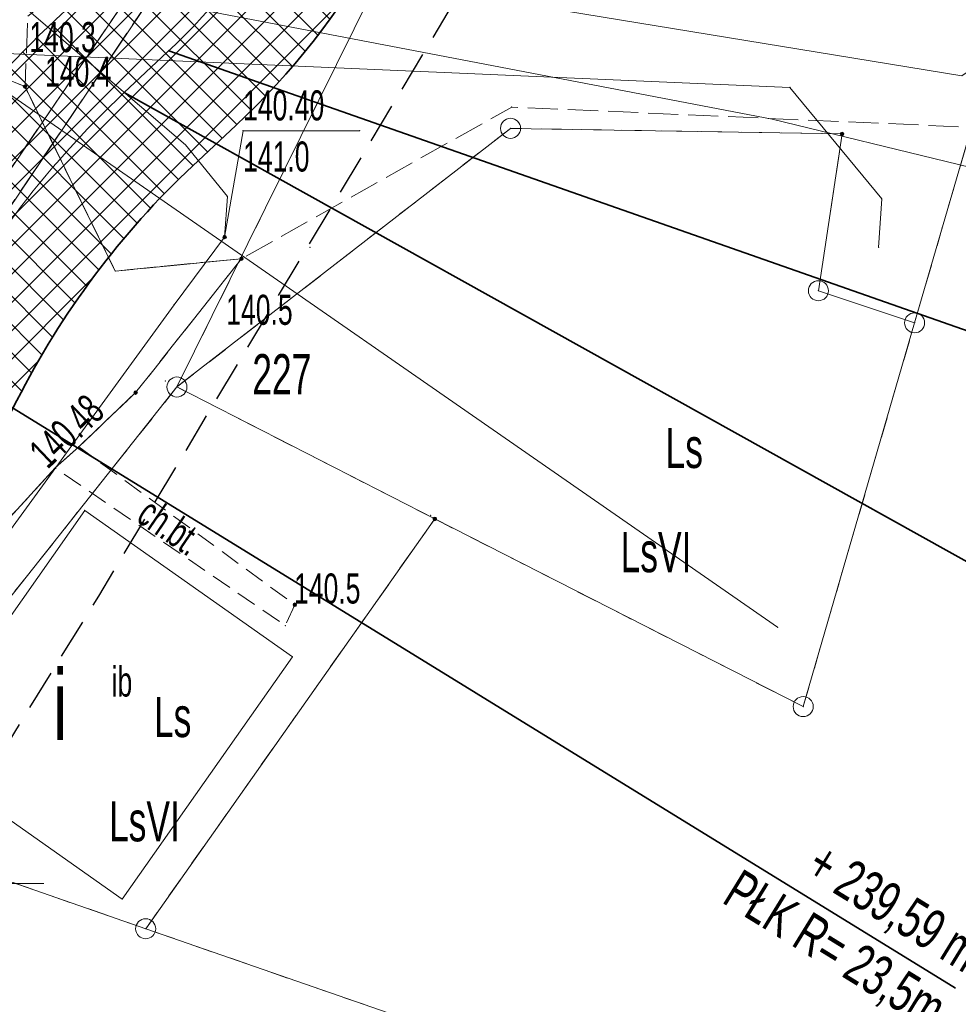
# Model space of a CAD drawing. Extents: x 6456700 to 6518119, y 5963420 to 5980059.
# Tile 35 of 256: x 6511671 to 6511694, y 5964046 to 5964071. Entities that reach past the tile are written whole.
import ezdxf
from ezdxf.enums import TextEntityAlignment as Align

# ---------------------------------------------------------------- set-up
doc = ezdxf.new("R2010")
doc.units = 0
doc.header["$MEASUREMENT"] = 0
for name, pattern in [('L_0_03', [1, 0.5, -0.5]), ('L_0_04', [1.5, 1, -0.5]), ('L_0_52', [1, 0.75, -0.25]), ('L_0_5A', [0.75, 0.5, -0.25])]:
    doc.linetypes.add(name, pattern=pattern)
doc.layers.get('0').update_dxf_attribs({"color": 2, "linetype": 'CONTINUOUS', "lineweight": 5})
for name, color, linetype, lineweight in [('18mm Kreska ciągła', 7, 'CONTINUOUS', 18), ('202_punkt_graniczny', 7, 'CONTINUOUS', 18), ('203_punkt_graniczny', 7, 'CONTINUOUS', 18), ('209_oznaczenie_konturu_klasyfikacyjnego', 96, 'CONTINUOUS', 18), ('210_oznaczenie_konturu_uzytku_gruntowego', 96, 'CONTINUOUS', 18), ('211_numer_dzialki_ewidencyjnej', 7, 'CONTINUOUS', 18), ('218_kontur_uzytku_gruntowego', 96, 'L_0_03', 18), ('219_dzialka_ewidencyjna', 7, 'CONTINUOUS', 18), ('35mm Ciągła', 7, 'CONTINUOUS', 35), ('chodnik', 7, 'CONTINUOUS', 18), ('chodnik_Atr17', 7, 'CONTINUOUS', 18), ('inna_budowla', 7, 'CONTINUOUS', 18), ('inna_budowla_Atr17', 7, 'CONTINUOUS', 18), ('inna_budowla_Atr18', 7, 'CONTINUOUS', 18), ('jezdnia', 7, 'CONTINUOUS', 18), ('kraweznik', 7, 'CONTINUOUS', 18), ('ogrodzenie_trwale', 7, 'CONTINUOUS', 18), ('pikieta_naturalna', 7, 'CONTINUOUS', 18), ('pikieta_naturalna_Atr2', 7, 'CONTINUOUS', 18), ('pikieta_sztuczna', 7, 'CONTINUOUS', 18), ('pikieta_sztuczna_Atr2', 7, 'CONTINUOUS', 18), ('przewod_elektroenergetyczny_podziemny', 7, 'CONTINUOUS', 18), ('przewod_kanalizacyjny', 7, 'CONTINUOUS', 18), ('przewod_kanalizacyjny___ob__projektowany', 7, 'CONTINUOUS', 18), ('przewod_wodociagowy', 7, 'CONTINUOUS', 18), ('przewod_wodociagowy___ob__projektowany', 7, 'CONTINUOUS', 18), ('rzedna', 7, 'CONTINUOUS', 18), ('rzedna_Atr2', 7, 'CONTINUOUS', 18), ('rzedna_Atr3', 7, 'CONTINUOUS', 18), ('siatka_krzyrzy', 7, 'CONTINUOUS', 18), ('Zakres', 7, 'CONTINUOUS', 18)]:
    doc.layers.add(name, color=color, linetype=linetype, lineweight=lineweight)
doc.styles.get("Standard").update_dxf_attribs({"font": 'txt', "width": 0.75})
doc.styles.add('Znaczniki', font='GOTHIC.TTF', dxfattribs={"width": 0.7})

# ---------------------------------------------------------------- blocks, each defined once
blk = doc.blocks.new('mdcp_nowa')
at = {"layer": '203_punkt_graniczny', "linetype": 'Continuous', "lineweight": 18, "true_color": 0x000000}
for points in [[(6494422.41, 5980518.645, 1), (6494422.41, 5980518.735, 1)], [(6494412.25, 5980509.045, 1), (6494412.25, 5980509.135, 1)]]:
    blk.add_hatch(color=18, dxfattribs=at).paths.add_polyline_path(points)
at = {"layer": 'pikieta_naturalna', "linetype": 'Continuous', "lineweight": 18, "true_color": 0x000000}
for points in [[(6494402.03, 5980519.825, 1), (6494402.03, 5980519.915, 1)], [(6494407.43, 5980515.535, 1), (6494407.43, 5980515.625, 1)], [(6494408.76, 5980506.905, 1), (6494408.76, 5980506.995, 1)]]:
    blk.add_hatch(color=18, dxfattribs=at).paths.add_polyline_path(points)
at = {"layer": 'pikieta_sztuczna', "linetype": 'Continuous', "lineweight": 18, "true_color": 0x000000}
blk.add_hatch(color=18, dxfattribs=at).paths.add_polyline_path([(6494404.79, 5980512.195, 1), (6494404.79, 5980512.285, 1)])
at = {"layer": 'rzedna', "linetype": 'Continuous', "lineweight": 18, "true_color": 0x000000}
blk.add_hatch(color=18, dxfattribs=at).paths.add_polyline_path([(6494407.01, 5980516.075, 1), (6494407.01, 5980516.165, 1)])
at = {"layer": '202_punkt_graniczny', "color": 7, "linetype": 'Continuous', "lineweight": 18}
for centre in [(6494414.14, 5980518.83), (6494421.82, 5980514.78), (6494424.22, 5980513.98), (6494405.82, 5980512.38), (6494421.44, 5980504.41), (6494405.04, 5980498.87)]:
    blk.add_circle(centre, 0.25, dxfattribs=at)
at = {"layer": '202_punkt_graniczny'}
for p in [(6494414.14, 5980518.83), (6494421.82, 5980514.78), (6494424.22, 5980513.98), (6494405.82, 5980512.38), (6494421.44, 5980504.41), (6494405.04, 5980498.87)]:
    blk.add_point(p, dxfattribs=at)
at = {"layer": '203_punkt_graniczny', "color": 7, "linetype": 'Continuous', "lineweight": 18}
for centre in [(6494422.41, 5980518.69), (6494412.25, 5980509.09)]:
    blk.add_circle(centre, 0.045, dxfattribs=at)
at = {"layer": '203_punkt_graniczny'}
for p in [(6494422.41, 5980518.69), (6494412.25, 5980509.09)]:
    blk.add_point(p, dxfattribs=at)
at = {"layer": '218_kontur_uzytku_gruntowego', "lineweight": 18, "flags": 128}
for points in [[(6494415.1, 5980531.14), (6494405.82, 5980512.38)], [(6494414.14, 5980518.83), (6494405.82, 5980512.38)], [(6494422.41, 5980518.69), (6494414.14, 5980518.83)], [(6494421.82, 5980514.78), (6494422.41, 5980518.69)], [(6494424.22, 5980513.98), (6494425.63, 5980518.83)], [(6494424.22, 5980513.98), (6494421.82, 5980514.78)], [(6494421.44, 5980504.41), (6494424.22, 5980513.98)], [(6494405.82, 5980512.38), (6494397.25, 5980501.58)], [(6494412.25, 5980509.09), (6494405.82, 5980512.38)], [(6494405.04, 5980498.87), (6494412.25, 5980509.09)], [(6494412.25, 5980509.09), (6494421.44, 5980504.41)], [(6494405.04, 5980498.87), (6494397.25, 5980501.58)], [(6494412.36, 5980496.33), (6494405.04, 5980498.87)]]:
    blk.add_lwpolyline(points, dxfattribs=at)
at = {"layer": '218_kontur_uzytku_gruntowego'}
for p in [(6494414.14, 5980518.83), (6494414.14, 5980518.83), (6494414.14, 5980518.83), (6494414.14, 5980518.83), (6494422.41, 5980518.69), (6494422.41, 5980518.69), (6494422.41, 5980518.69), (6494422.41, 5980518.69), (6494421.82, 5980514.78), (6494421.82, 5980514.78), (6494421.82, 5980514.78), (6494421.82, 5980514.78), (6494424.22, 5980513.98), (6494424.22, 5980513.98), (6494424.22, 5980513.98), (6494424.22, 5980513.98), (6494405.82, 5980512.38), (6494405.82, 5980512.38), (6494405.82, 5980512.38), (6494405.82, 5980512.38), (6494405.82, 5980512.38), (6494405.82, 5980512.38), (6494405.82, 5980512.38), (6494405.82, 5980512.38), (6494412.25, 5980509.09), (6494412.25, 5980509.09), (6494412.25, 5980509.09), (6494412.25, 5980509.09), (6494421.44, 5980504.41), (6494421.44, 5980504.41), (6494405.04, 5980498.87), (6494405.04, 5980498.87), (6494405.04, 5980498.87), (6494405.04, 5980498.87)]:
    blk.add_point(p, dxfattribs=at)
at = {"layer": '219_dzialka_ewidencyjna', "color": 3, "linetype": 'Continuous', "lineweight": 18, "flags": 128}
for points in [[(6494415.1, 5980531.14), (6494405.82, 5980512.38)], [(6494405.82, 5980512.38), (6494414.14, 5980518.83)], [(6494422.41, 5980518.69), (6494414.14, 5980518.83)], [(6494421.82, 5980514.78), (6494422.41, 5980518.69)], [(6494425.63, 5980518.83), (6494424.22, 5980513.98)], [(6494424.22, 5980513.98), (6494421.82, 5980514.78)], [(6494424.22, 5980513.98), (6494421.44, 5980504.41)], [(6494405.82, 5980512.38), (6494397.25, 5980501.58)], [(6494405.82, 5980512.38), (6494412.25, 5980509.09)], [(6494405.04, 5980498.87), (6494412.25, 5980509.09)], [(6494412.25, 5980509.09), (6494421.44, 5980504.41)], [(6494397.25, 5980501.58), (6494405.04, 5980498.87)], [(6494405.04, 5980498.87), (6494412.36, 5980496.33)]]:
    blk.add_lwpolyline(points, dxfattribs=at)
at = {"layer": '219_dzialka_ewidencyjna', "color": 3}
for p in [(6494414.14, 5980518.83), (6494414.14, 5980518.83), (6494422.41, 5980518.69), (6494422.41, 5980518.69), (6494421.82, 5980514.78), (6494421.82, 5980514.78), (6494424.22, 5980513.98), (6494424.22, 5980513.98), (6494424.22, 5980513.98), (6494405.82, 5980512.38), (6494405.82, 5980512.38), (6494405.82, 5980512.38), (6494405.82, 5980512.38), (6494412.25, 5980509.09), (6494412.25, 5980509.09), (6494412.25, 5980509.09), (6494421.44, 5980504.41), (6494421.44, 5980504.41), (6494405.04, 5980498.87), (6494405.04, 5980498.87), (6494405.04, 5980498.87)]:
    blk.add_point(p, dxfattribs=at)
at = {"layer": 'chodnik', "color": 7, "linetype": 'L_0_5A', "lineweight": 18, "flags": 128}
blk.add_lwpolyline([(6494408.76, 5980506.95), (6494408.52, 5980506.43), (6494402.78, 5980510.36), (6494403.37, 5980510.89)], close=True, dxfattribs=at)
at = {"layer": 'chodnik'}
for p in [(6494403.37, 5980510.89), (6494402.78, 5980510.36), (6494408.76, 5980506.95), (6494408.52, 5980506.43)]:
    blk.add_point(p, dxfattribs=at)
at = {"layer": 'inna_budowla', "color": 7, "linetype": 'Continuous', "lineweight": 18, "flags": 128}
blk.add_lwpolyline([(6494403.52, 5980509.3), (6494408.7, 5980505.65), (6494404.45, 5980499.61), (6494399.27, 5980503.26)], close=True, dxfattribs=at)
at = {"layer": 'inna_budowla'}
for p in [(6494403.52, 5980509.3), (6494408.7, 5980505.65), (6494404.45, 5980499.61)]:
    blk.add_point(p, dxfattribs=at)
at = {"layer": 'jezdnia', "color": 7, "linetype": 'L_0_52', "lineweight": 18, "flags": 128}
for points in [[(6494402.1, 5980521.63), (6494406.82, 5980525.37), (6494417.48, 5980525.46), (6494426.7, 5980523.68), (6494438.04, 5980517.85), (6494442.113, 5980515.427), (6494440.864, 5980511.911), (6494435.77, 5980514.92), (6494435.47, 5980514.82), (6494431.61, 5980500.53), (6494426.52, 5980501.94), (6494430.14, 5980505), (6494432.77, 5980515.22), (6494432.86, 5980516.28), (6494426.46, 5980518.82), (6494414.17, 5980519.36), (6494407.43, 5980515.58), (6494404.28, 5980515.27), (6494402.03, 5980519.87)], [(6494379.042, 5980205.355), (6494370.45, 5980215.77), (6494359.26, 5980229.24), (6494350.5, 5980239.82), (6494339.7, 5980252.95), (6494336.61, 5980259.13), (6494333.07, 5980266.18), (6494330.52, 5980271.55), (6494329.52, 5980273.86), (6494327.36, 5980280.45), (6494325.85, 5980287.51), (6494325.03, 5980292.79), (6494325.01, 5980298.89), (6494326.29, 5980307.39), (6494327.89, 5980313.55), (6494331.08, 5980323.3), (6494333.2, 5980329.82), (6494336.64, 5980339.86), (6494338.43, 5980344.74), (6494343.18, 5980357.69), (6494347.78, 5980370.45), (6494349.48, 5980375.48), (6494354.04, 5980390.75), (6494352.32, 5980395.68), (6494357.03, 5980411.08), (6494361.23, 5980414.73), (6494366, 5980430.68), (6494370.3, 5980444.82), (6494371.15, 5980446.91), (6494375.47, 5980461.29), (6494375.75, 5980465.48), (6494375.18, 5980467.78), (6494374.35, 5980469.42), (6494371.15, 5980471.55), (6494375.07, 5980474.78), (6494376.5, 5980474.51), (6494378.65, 5980474.86), (6494379.97, 5980476.75), (6494382.89, 5980482.91), (6494394.43, 5980504.41), (6494396.68, 5980509.18), (6494397.56, 5980513.25), (6494397.03, 5980515.6), (6494395.56, 5980517.85), (6494398.63, 5980521.01), (6494399.16, 5980521.01), (6494402.03, 5980519.87), (6494404.28, 5980515.27), (6494407.43, 5980515.58), (6494404.79, 5980512.24), (6494403.37, 5980510.89), (6494402.78, 5980510.36), (6494400.53, 5980507.9), (6494398.16, 5980504.63), (6494391.04, 5980491.44), (6494385.61, 5980481.01), (6494383.82, 5980476.78), (6494378.9, 5980461.73), (6494373.96, 5980446.06), (6494373.47, 5980443.93), (6494369.12, 5980430), (6494367.09, 5980423.07), (6494366.46, 5980420.98), (6494364.17, 5980413.15), (6494352.58, 5980374.75), (6494350.86, 5980369.56), (6494346.16, 5980356.53), (6494340.78, 5980341.91), (6494336.32, 5980328.77), (6494333.97, 5980321.61), (6494330.37, 5980310.3), (6494329.56, 5980306.83), (6494328.8, 5980302.75), (6494328.17, 5980297.83), (6494328.48, 5980291.97), (6494329.06, 5980287.64), (6494330.85, 5980279.62), (6494332.58, 5980274.8), (6494333.58, 5980272.52), (6494336.35, 5980266.75), (6494340.04, 5980259.2), (6494342.54, 5980254.89), (6494352.41, 5980242.52), (6494362.09, 5980230.97), (6494370.78, 5980220.42), (6494371.58, 5980219.4), (6494373.43, 5980217.24), (6494381.565, 5980207.291)], [(6494333.07, 5980266.18), (6494330.52, 5980271.55), (6494329.52, 5980273.86), (6494327.36, 5980280.45), (6494325.85, 5980287.51), (6494325.03, 5980292.79), (6494325.01, 5980298.89), (6494326.29, 5980307.39), (6494327.89, 5980313.55), (6494331.08, 5980323.3), (6494333.2, 5980329.82), (6494336.64, 5980339.86), (6494338.43, 5980344.74), (6494343.18, 5980357.69), (6494347.78, 5980370.45), (6494349.48, 5980375.48), (6494354.04, 5980390.75), (6494352.32, 5980395.68), (6494357.03, 5980411.08), (6494361.23, 5980414.73), (6494366, 5980430.68), (6494370.3, 5980444.82), (6494371.15, 5980446.91), (6494375.47, 5980461.29), (6494375.75, 5980465.48), (6494375.18, 5980467.78), (6494374.35, 5980469.42), (6494371.15, 5980471.55), (6494375.07, 5980474.78), (6494376.5, 5980474.51), (6494378.65, 5980474.86), (6494379.97, 5980476.75), (6494382.89, 5980482.91), (6494394.43, 5980504.41), (6494396.68, 5980509.18), (6494397.56, 5980513.25), (6494397.03, 5980515.6), (6494395.56, 5980517.85), (6494398.63, 5980521.01), (6494399.16, 5980521.01), (6494402.03, 5980519.87), (6494404.28, 5980515.27), (6494407.43, 5980515.58), (6494404.79, 5980512.24), (6494403.37, 5980510.89), (6494402.78, 5980510.36), (6494400.53, 5980507.9), (6494398.16, 5980504.63), (6494391.04, 5980491.44), (6494385.61, 5980481.01), (6494383.82, 5980476.78), (6494378.9, 5980461.73), (6494373.96, 5980446.06), (6494373.47, 5980443.93), (6494369.12, 5980430), (6494367.09, 5980423.07), (6494366.46, 5980420.98), (6494364.17, 5980413.15), (6494352.58, 5980374.75), (6494350.86, 5980369.56), (6494346.16, 5980356.53), (6494340.78, 5980341.91), (6494336.32, 5980328.77), (6494333.97, 5980321.61), (6494330.37, 5980310.3), (6494329.56, 5980306.83), (6494328.8, 5980302.75), (6494328.17, 5980297.83), (6494328.48, 5980291.97), (6494329.06, 5980287.64), (6494330.85, 5980279.62), (6494332.58, 5980274.8), (6494333.58, 5980272.52), (6494336.35, 5980266.75), (6494339.19, 5980259.41), (6494334.28, 5980263.76)]]:
    blk.add_lwpolyline(points, close=True, dxfattribs=at)
at = {"layer": 'jezdnia'}
for p in [(6494402.03, 5980519.87), (6494402.03, 5980519.87), (6494402.03, 5980519.87), (6494414.17, 5980519.36), (6494407.43, 5980515.58), (6494407.43, 5980515.58), (6494407.43, 5980515.58), (6494404.28, 5980515.27), (6494404.28, 5980515.27), (6494404.28, 5980515.27), (6494404.79, 5980512.24), (6494404.79, 5980512.24), (6494403.37, 5980510.89), (6494403.37, 5980510.89), (6494402.78, 5980510.36), (6494402.78, 5980510.36)]:
    blk.add_point(p, dxfattribs=at)
at = {"layer": 'kraweznik', "color": 7, "linetype": 'Continuous', "lineweight": 25, "flags": 128}
blk.add_lwpolyline([(6494330.37, 5980310.3), (6494333.97, 5980321.61), (6494336.32, 5980328.77), (6494340.78, 5980341.91), (6494346.16, 5980356.53), (6494350.86, 5980369.56), (6494352.58, 5980374.75), (6494364.17, 5980413.15), (6494366.46, 5980420.98), (6494367.09, 5980423.07), (6494373.47, 5980443.93), (6494373.96, 5980446.06), (6494378.9, 5980461.73), (6494383.82, 5980476.78), (6494385.61, 5980481.01), (6494391.04, 5980491.44), (6494398.16, 5980504.63), (6494400.53, 5980507.9), (6494402.78, 5980510.36), (6494403.37, 5980510.89), (6494404.79, 5980512.24)], dxfattribs=at)
at = {"layer": 'kraweznik'}
for p in [(6494404.79, 5980512.24), (6494403.37, 5980510.89), (6494402.78, 5980510.36)]:
    blk.add_point(p, dxfattribs=at)
at = {"layer": 'ogrodzenie_trwale'}
for p in [(6494409.14, 5980515.86), (6494405.53, 5980512.53), (6494412.15, 5980509.18)]:
    blk.add_point(p, dxfattribs=at)
at = {"layer": 'pikieta_naturalna', "color": 7, "linetype": 'Continuous', "lineweight": 18}
for centre in [(6494402.03, 5980519.87), (6494407.43, 5980515.58), (6494408.76, 5980506.95)]:
    blk.add_circle(centre, 0.045, dxfattribs=at)
at = {"layer": 'pikieta_naturalna'}
for p in [(6494402.03, 5980519.87), (6494407.43, 5980515.58), (6494408.76, 5980506.95)]:
    blk.add_point(p, dxfattribs=at)
at = {"layer": 'pikieta_sztuczna', "color": 7, "linetype": 'Continuous', "lineweight": 18}
blk.add_circle((6494404.79, 5980512.24), 0.045, dxfattribs=at)
at = {"layer": 'pikieta_sztuczna'}
blk.add_point((6494404.79, 5980512.24), dxfattribs=at)
at = {"layer": 'przewod_elektroenergetyczny_podziemny', "color": 1, "linetype": 'Continuous', "lineweight": 18, "flags": 128}
for points in [[(6494382.27, 5980535.77), (6494377.2, 5980536.55), (6494375.92, 5980528.64), (6494375.74, 5980526.27), (6494388.71, 5980524.79), (6494400.86, 5980522.84), (6494406.03, 5980518.42), (6494407.08, 5980517.13), (6494407.01, 5980516.12), (6494405.75, 5980514.43), (6494401.67, 5980508.82), (6494395.99, 5980500.15), (6494390.99, 5980491.39), (6494384.57, 5980479.51), (6494384.48, 5980478.4), (6494382.76, 5980473.26), (6494378.35, 5980458.67), (6494374.63, 5980446.16), (6494370.95, 5980434.41), (6494367.5, 5980422.96)], [(6494389.03, 5980536.38), (6494403.78, 5980528.6), (6494403.8, 5980523.68), (6494425.4, 5980520.14), (6494434.55, 5980526.48)], [(6494388.79, 5980534.85), (6494399.82, 5980520.77), (6494421.11, 5980519.85), (6494423.4, 5980517.07), (6494423.32, 5980515.86)], [(6494388.6, 5980533.6), (6494390.62, 5980533.62), (6494390.19, 5980529.56), (6494390.83, 5980527.9), (6494401.51, 5980522.73), (6494420.67, 5980519.06), (6494434.61, 5980515.67)]]:
    blk.add_lwpolyline(points, dxfattribs=at)
at = {"layer": 'przewod_elektroenergetyczny_podziemny'}
for p in [(6494421.11, 5980519.85), (6494420.67, 5980519.06), (6494406.03, 5980518.42), (6494407.08, 5980517.13), (6494423.4, 5980517.07), (6494407.01, 5980516.12), (6494423.32, 5980515.86), (6494405.75, 5980514.43)]:
    blk.add_point(p, dxfattribs=at)
at = {"layer": 'przewod_kanalizacyjny', "color": 34, "linetype": 'Continuous', "lineweight": 18, "flags": 128}
blk.add_lwpolyline([(6494512.58, 5980664.36), (6494475.85, 5980648.08), (6494448.95, 5980640.08), (6494435.82, 5980630.74), (6494434, 5980628.21), (6494423.39, 5980591.02), (6494422.96, 5980583.93), (6494407.05, 5980559.11), (6494413.79, 5980555.59), (6494408.53, 5980527.9), (6494395.33, 5980508.5), (6494379.99, 5980480.33), (6494362.15, 5980422.68)], dxfattribs=at)
at = {"layer": 'przewod_kanalizacyjny___ob__projektowany', "color": 34, "linetype": 'L_0_52', "lineweight": 18, "flags": 128}
blk.add_lwpolyline([(6494408.53, 5980527.9), (6494395.33, 5980508.5)], dxfattribs=at)
at = {"layer": 'przewod_wodociagowy', "color": 5, "linetype": 'Continuous', "lineweight": 18, "flags": 128}
for points in [[(6494513.5, 5980663.95), (6494476.06, 5980647.42), (6494449.16, 5980639.62), (6494440.37, 5980633.47), (6494436.09, 5980630.48), (6494434.52, 5980628.04), (6494423.72, 5980591.82), (6494423.49, 5980583.76), (6494407.79, 5980559.35), (6494414.54, 5980555.87), (6494409.04, 5980527.84), (6494395.85, 5980508.25), (6494380.37, 5980480.1), (6494362.54, 5980422.62), (6494348.35, 5980374.02), (6494335.97, 5980340.4), (6494332.73, 5980341.36), (6494294.76, 5980353), (6494262.61, 5980362.71)], [(6494420.8, 5980506.39), (6494400.11, 5980520.74), (6494386.79, 5980527.63), (6494383.81, 5980529.17)]]:
    blk.add_lwpolyline(points, dxfattribs=at)
at = {"layer": 'przewod_wodociagowy'}
blk.add_point((6494420.8, 5980506.39), dxfattribs=at)
at = {"layer": 'przewod_wodociagowy___ob__projektowany', "color": 5, "linetype": 'L_0_52', "lineweight": 18, "flags": 128}
blk.add_lwpolyline([(6494409.04, 5980527.84), (6494395.85, 5980508.25)], dxfattribs=at)
at = {"layer": 'rzedna', "color": 7, "linetype": 'Continuous', "lineweight": 18}
blk.add_circle((6494407.01, 5980516.12), 0.045, dxfattribs=at)
at = {"layer": 'rzedna'}
blk.add_point((6494407.01, 5980516.12), dxfattribs=at)
at = {"layer": 'rzedna_Atr2', "color": 7, "linetype": 'Continuous', "lineweight": 18, "flags": 128}
blk.add_lwpolyline([(6494407.01, 5980516.12), (6494407.47, 5980518.77), (6494410.377, 5980518.77)], dxfattribs=at)
at = {"layer": 'rzedna_Atr2'}
for p in [(6494407.47, 5980518.77), (6494410.377, 5980518.77), (6494407.01, 5980516.12)]:
    blk.add_point(p, dxfattribs=at)
at = {"layer": 'siatka_krzyrzy', "linetype": 'Continuous', "lineweight": 18, "flags": 128}
blk.add_lwpolyline([(6494397.5, 5980500), (6494402.5, 5980500)], dxfattribs=at)
at = {"layer": 'Zakres', "linetype": 'L_0_04', "lineweight": 25, "flags": 128}
blk.add_lwpolyline([(6495113.77, 5985050.22), (6495121.12, 5984877.07), (6495125.76, 5984757.87), (6495129.89, 5984649.81), (6495141.08, 5984611.3), (6495145.77, 5984544.53), (6495147.36, 5984487.27), (6495157.22, 5984392.07), (6495162.95, 5984387.45), (6495180.24, 5984384.16), (6495229.5, 5984386.61), (6495251.65, 5984373.41), (6495258.77, 5984357.12), (6495255.44, 5984330.44), (6495250.77, 5984304.39), (6495252.21, 5984282.78), (6495255.46, 5984256.45), (6495254.94, 5984238.25), (6495266.4, 5984211), (6495277.24, 5984182.33), (6495294.2, 5984133.19), (6495300.94, 5984095.37), (6495313.24, 5984037.69), (6495317.44, 5983978.18), (6495300.35, 5983922.18), (6495282.35, 5983883.38), (6495266.21, 5983862.23), (6495242.03, 5983839.67), (6495211.11, 5983816.86), (6495158.26, 5983772.66), (6495130.6, 5983651.16), (6495116.31, 5983543.43), (6495129.51, 5983346.73), (6495134.58, 5983264.71), (6495139.64, 5983186.97), (6495193.25, 5983077.94), (6495199.2, 5983041.97), (6495206.23, 5983026), (6495208.96, 5983004.88), (6495202.27, 5982979.48), (6495202.42, 5982950.13), (6495209.35, 5982897.38), (6495215.97, 5982850.34), (6495228.6, 5982809.97), (6495226.85, 5982778.82), (6495225.04, 5982750.56), (6495220.26, 5982723.37), (6495226.54, 5982679.97), (6495206.06, 5982669.48), (6495192.68, 5982657.71), (6495184.57, 5982648.65), (6495174.78, 5982624.58), (6495164.23, 5982604.61), (6495150.7, 5982588.3), (6495137.69, 5982582.43), (6495118.26, 5982573.75), (6495100.35, 5982558.42), (6495090.36, 5982544.99), (6495075.87, 5982519.06), (6495060.83, 5982499.68), (6495049.41, 5982485.49), (6495035.07, 5982459.7), (6495006.7, 5982406.64), (6494980.89, 5982351.84), (6494944.35, 5982293.29), (6494925.72, 5982250.11), (6494905.2, 5982190.37), (6494898.43, 5982153.5), (6494879.51, 5982063.89), (6494864.14, 5981992.66), (6494816.93, 5981768.61), (6494777.79, 5981577.7), (6494739.84, 5981394.72), (6494718.65, 5981297.89), (6494716.45, 5981237.31), (6494738.62, 5981208.21), (6494776.48, 5981173.06), (6494817.16, 5981137.44), (6494847.63, 5981109.8), (6494877.39, 5981077.08), (6494912.75, 5981030.55), (6494916.06, 5981014.71), (6494903.86, 5980957.01), (6494916.13, 5980953.51), (6494892.32, 5980927.59), (6494850.7, 5980858.8), (6494806.81, 5980779.89), (6494785.1, 5980753.49), (6494715.22, 5980723.29), (6494679.96, 5980686.78), (6494651.35, 5980651.29), (6494549.14, 5980683.24), (6494511.84, 5980659.66), (6494443.61, 5980630.33), (6494428.78, 5980598.6), (6494431.58, 5980579.46), (6494420.56, 5980549.76), (6494416.45, 5980528.2), (6494403.86, 5980507.16), (6494388.89, 5980482.96), (6494365.32, 5980407.99), (6494335.67, 5980315.15), (6494332.29, 5980297.41), (6494335.1, 5980278.18), (6494347.25, 5980254.84), (6494336.79, 5980250.09), (6494300.04, 5980271.34), (6494320.8, 5980301.43), (6494336.81, 5980349.17), (6494344.85, 5980380.92), (6494360.85, 5980437.13), (6494374.18, 5980476.38), (6494386.14, 5980498.84), (6494403.02, 5980528.52), (6494411.33, 5980563.19), (6494420.84, 5980586.25), (6494420.25, 5980601.11), (6494434.95, 5980635.94), (6494446.75, 5980644.99), (6494465.77, 5980647.27), (6494513.02, 5980669.46), (6494507.85, 5980679.68), (6494547.89, 5980705.83), (6494570.06, 5980691.34), (6494636.17, 5980669.05), (6494706.14, 5980756.86), (6494742.78, 5980772.58), (6494798.53, 5980814.27), (6494826.12, 5980867.97), (6494849.57, 5980908.6), (6494845.35, 5980942.01), (6494853.94, 5980970.83), (6494891.08, 5980960.54), (6494890.11, 5980965.73), (6494903.94, 5981025.69), (6494869.98, 5981070.3), (6494770.97, 5981160.58), (6494728.18, 5981200.64), (6494706.13, 5981229.56), (6494707.94, 5981299.75), (6494728.84, 5981398.1), (6494767.06, 5981580.19), (6494806.17, 5981770.55), (6494854.36, 5981994.76), (6494869.73, 5982065.97), (6494888.61, 5982155.44), (6494891.67, 5982173.95), (6494895.82, 5982197.45), (6494916.38, 5982253.72), (6494935.47, 5982297.95), (6494954.97, 5982331.67), (6494972.09, 5982356.64), (6494997.76, 5982411.14), (6495026.29, 5982464.48), (6495041.09, 5982491.09), (6495052.99, 5982505.88), (6495067.51, 5982524.6), (6495081.94, 5982550.43), (6495092.99, 5982565.28), (6495112.86, 5982582.29), (6495133.59, 5982591.55), (6495144.48, 5982596.46), (6495155.87, 5982610.19), (6495165.7, 5982628.8), (6495175.96, 5982654.03), (6495185.62, 5982664.83), (6495200.4, 5982677.82), (6495212.49, 5982688.04), (6495209.64, 5982723.43), (6495215.22, 5982750.57), (6495216.87, 5982779.54), (6495218.31, 5982809.31), (6495206.86, 5982847.92), (6495199.44, 5982894.74), (6495192.11, 5982948.71), (6495190.16, 5982979.24), (6495183.47, 5983075.16), (6495129.79, 5983184.34), (6495124.6, 5983264.07), (6495119.53, 5983346.09), (6495106.27, 5983543.75), (6495120.74, 5983652.9), (6495148.75, 5983779.42), (6495204.15, 5983826.04), (6495273.41, 5983889.36), (6495288.53, 5983927.42), (6495300.83, 5983964.69), (6495303.91, 5983980.14), (6495301.32, 5984039.55), (6495291.1, 5984093.63), (6495284.5, 5984130.67), (6495267.84, 5984178.93), (6495257.12, 5984207.3), (6495244.96, 5984236.19), (6495244.79, 5984255.42), (6495242.25, 5984281.97), (6495240.71, 5984304.95), (6495245.55, 5984331.94), (6495248.51, 5984355.64), (6495243.77, 5984366.47), (6495226.98, 5984376.47), (6495179.54, 5984374.12), (6495158.61, 5984378.09), (6495147.7, 5984386.91), (6495137.38, 5984486.61), (6495135.78, 5984544.04), (6495131.18, 5984609.54), (6495119.95, 5984648.2), (6495115.76, 5984757.49), (6495111.12, 5984876.67), (6495103.73, 5985050.93), (6495109.36, 5985081.73), (6495120.41, 5985085.88)], close=True, dxfattribs=at)
at = {"layer": 'Zakres'}
blk.add_point((6494403.86, 5980507.16), dxfattribs=at)
at = {"layer": '209_oznaczenie_konturu_klasyfikacyjnego', "lineweight": 20, "width": 0.66}
for p in [(6494416.886, 5980508.76), (6494404.126, 5980502.05)]:
    blk.add_text('LsVI', height=1, dxfattribs=at).set_placement(p, align=Align.TOP_LEFT)
at = {"layer": '210_oznaczenie_konturu_uzytku_gruntowego', "lineweight": 20, "width": 0.66}
for p in [(6494418.007, 5980511.36), (6494405.247, 5980504.65)]:
    blk.add_text('Ls', height=1, dxfattribs=at).set_placement(p, align=Align.TOP_LEFT)
at = {"layer": '211_numer_dzialki_ewidencyjnej', "color": 7, "lineweight": 20, "width": 0.66}
blk.add_text('227', height=1, dxfattribs=at).set_placement((6494407.7, 5980513.2), align=Align.TOP_LEFT)
at = {"layer": 'chodnik_Atr17', "color": 7, "lineweight": 15, "width": 0.66}
blk.add_text('ch.bt.', height=0.75, rotation=325.6, dxfattribs=at).set_placement((6494405.194, 5980509.669), align=Align.TOP_LEFT)
at = {"layer": 'inna_budowla_Atr17', "color": 7, "lineweight": 15, "width": 0.66}
blk.add_text('ib', height=0.75, dxfattribs=at).set_placement((6494404.19, 5980505.41), align=Align.TOP_LEFT)
at = {"layer": 'inna_budowla_Atr18', "color": 7, "lineweight": 35, "width": 0.66}
blk.add_text('i', height=1.75, dxfattribs=at).set_placement((6494402.735, 5980505.325), align=Align.TOP_LEFT)
at = {"layer": 'pikieta_naturalna_Atr2', "color": 7, "lineweight": 15, "width": 0.66}
for s, p in [('140.3', (6494402.14, 5980521.48)), ('140.4', (6494402.53, 5980520.62)), ('140.5', (6494407.05, 5980514.68)), ('140.5', (6494408.74, 5980507.73))]:
    blk.add_text(s, height=0.75, dxfattribs=at).set_placement(p, align=Align.TOP_LEFT)
at = {"layer": 'pikieta_sztuczna_Atr2', "color": 7, "lineweight": 15, "width": 0.66}
blk.add_text('140.48', height=0.75, rotation=43.6, dxfattribs=at).set_placement((6494402.073, 5980510.854), align=Align.TOP_LEFT)
at = {"layer": 'rzedna_Atr2', "color": 7, "lineweight": 15, "width": 0.66}
blk.add_text('140.40', height=0.75, dxfattribs=at).set_placement((6494407.47, 5980519.777), align=Align.TOP_LEFT)
at = {"layer": 'rzedna_Atr3', "color": 7, "lineweight": 15, "width": 0.66}
blk.add_text('141.0', height=0.75, dxfattribs=at).set_placement((6494407.47, 5980518.502), align=Align.TOP_LEFT)

msp = doc.modelspace()

# ---------------------------------------------------------------- block references
at = {"linetype": 'ByBlock'}
msp.add_blockref('mdcp_nowa', (17268.786, -16450.998), dxfattribs=at)

# ---------------------------------------------------------------- next in the draw order: hatches: boundary and pattern name
at = {"layer": '18mm Kreska ciągła'}
h = msp.add_hatch(dxfattribs=at)
h.set_pattern_fill('ANSI37', color=252, scale=4)
h.set_pattern_definition([(45, (6511584.6482, 5963836.2328), (-0.3535534, 0.3535534), []), (135, (6511584.6482, 5963836.2328), (-0.3535534, -0.3535534), [])])
h.paths.add_polyline_path([(6511584.648, 5963839.097), (6511587.535, 5963843.228, 0.069403), (6511591.8, 5963851.597), (6511600.266, 5963876.098, 0.012898), (6511608.043, 5963900.635), (6511625.076, 5963959.619, -0.015188), (6511629.749, 5963974.13), (6511647.149, 5964023.028, -0.031483), (6511654.631, 5964040.489), (6511666.152, 5964063.296, -0.087781), (6511671.583, 5964070.546), (6511672.656, 5964071.552, 0.15074), (6511676.748, 5964078.72), (6511683.845, 5964110.525), (6511685.647, 5964109.419), (6511687.266, 5964102.897), (6511681.628, 5964077.631, -0.15074), (6511676.075, 5964067.903), (6511675.001, 5964066.898, 0.087781), (6511670.614, 5964061.041), (6511659.094, 5964038.235, 0.031483), (6511651.86, 5964021.352), (6511634.459, 5963972.454, 0.015188), (6511629.88, 5963958.231), (6511612.847, 5963899.248, -0.012898), (6511604.992, 5963874.465), (6511596.526, 5963849.964, -0.069403), (6511591.634, 5963840.364), (6511588.747, 5963836.233)])

# ---------------------------------------------------------------- next in the draw order: linework, layer by layer
at = {"layer": '18mm Kreska ciągła', "color": 4, "ltscale": 0.1}
msp.add_lwpolyline([(6511586.698, 5963837.665), (6511589.584, 5963841.796, 0.069403), (6511594.163, 5963850.781), (6511602.629, 5963875.281, 0.012898), (6511610.445, 5963899.941), (6511627.478, 5963958.925, -0.015188), (6511632.104, 5963973.292), (6511649.504, 5964022.19, -0.031483), (6511656.862, 5964039.362), (6511668.383, 5964062.168, -0.087781), (6511673.292, 5964068.722), (6511674.365, 5964069.728, 0.15074), (6511679.188, 5964078.176), (6511685.917, 5964108.332)], format="xyb", dxfattribs=at)
at = {"layer": '35mm Ciągła'}
for p, q in [((6511674.401, 5964069.761), (6511703.812, 5964059.457)), ((6511673.292, 5964068.722), (6511700.171, 5964053.756)), ((6511668.383, 5964062.168), (6511694.025, 5964046.393))]:
    msp.add_line(p, q, dxfattribs=at)
at = {"layer": '35mm Ciągła', "color": 6, "ltscale": 0.1}
for points in [[(6511591.8, 5963851.597), (6511600.266, 5963876.098, 0.012898), (6511608.043, 5963900.635), (6511625.076, 5963959.619, -0.015188), (6511629.749, 5963974.13), (6511647.149, 5964023.028, -0.031483), (6511654.631, 5964040.489), (6511666.152, 5964063.296, -0.087781), (6511671.583, 5964070.546), (6511672.656, 5964071.552, 0.15074), (6511676.748, 5964078.72), (6511683.845, 5964110.525)], [(6511687.266, 5964102.897), (6511681.628, 5964077.631, -0.15074), (6511676.075, 5964067.903), (6511675.001, 5964066.898, 0.087781), (6511670.614, 5964061.041), (6511659.094, 5964038.235, 0.031483), (6511651.86, 5964021.352), (6511634.459, 5963972.454, 0.015188), (6511629.88, 5963958.231), (6511612.847, 5963899.248, -0.012898), (6511604.992, 5963874.465), (6511596.526, 5963849.964, -0.069403)]]:
    msp.add_lwpolyline(points, format="xyb", dxfattribs=at)

# ---------------------------------------------------------------- next in the draw order: texts
at = {"layer": '18mm Kreska ciągła', "char_height": 1, "attachment_point": 6, "style": 'Znaczniki'}
for s, insert, rotation in [('+ 247,75 m\\PKŁK R= 23,5m', (6511700.171, 5964053.756), 330.8913), ('+ 239,59 m\\PPŁK R= 23,5m', (6511694.025, 5964046.393), 328.3991)]:
    msp.add_mtext(s, dxfattribs=dict(at, insert=insert, rotation=rotation))

doc.saveas('drawing.dxf')
